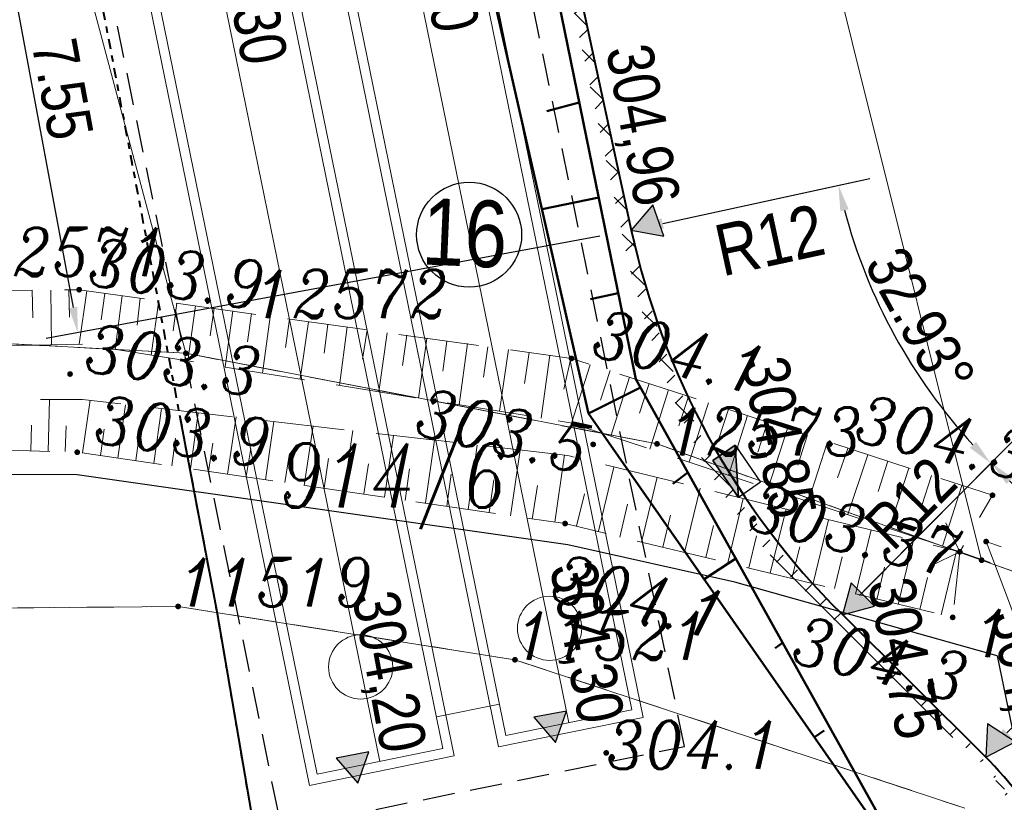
# Model space of a CAD drawing. Extents: x 779 to 3668, y -1329 to 9570.
# Tile 59 of 106: x 2186 to 2201, y -334 to -322. Entities that reach past the tile are written whole.
import ezdxf

# ---------------------------------------------------------------- set-up
doc = ezdxf.new("R2010")
doc.units = 0
for name, pattern in [('0.5_0.5', [1, 0.5, -0.5]), ('1.5_0.5', [2, 1.5, -0.5]), ('CENTER', [50.800000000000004, 31.75, -6.35, 6.35, -6.35]), ('CIĄGłA', [0]), ('DASH', [0.75, 0.5, -0.25]), ('DGN Style 4', [0.3202, 0.16, -0.08, 0.0002, -0.08]), ('ib05_500', [1, 0.5, -0.5]), ('KRESKOWA', [0.75, 0.5, -0.25]), ('mz1.25_0.5', [1.75, 1.25, -0.5])]:
    doc.linetypes.add(name, pattern=pattern)
for name, color, linetype, lineweight in [('000 Inne (niezydentyfikowane)', 7, 'Continuous', 0), ('203-punkt graniczny', 7, 'Continuous', 0), ('203-punkt graniczny-Atr103', 7, 'Continuous', 0), ('211-numer działki ewidencyjnej', 7, 'Continuous', 0), ('217-kontur klasyfikacyjny', 7, 'Continuous', 0), ('218-kontur użytku gruntowego', 7, 'Continuous', 0), ('219-działka ewidencyjna', 7, 'Continuous', 0), ('_a_obiekty', 250, 'Continuous', 30), ('AGP1_KRAWEZNIKI', 7, 'Continuous', 40), ('AGP1_OPISY', 7, 'Continuous', 13), ('IS-KD-zbiornik', 96, 'Continuous', 9), ('jezdnia (powierzchnia)', 7, 'Continuous', 0), ('kanał technologiczny (linia)', 7, 'Continuous', 0), ('MPZP', 7, 'Continuous', 0), ('ogrodzenie trwałe (linia)', 7, 'Continuous', 0), ('przepust (linia)', 7, 'Continuous', 0), ('przepust (linia) - symbol', 7, 'Continuous', 0), ('punkt wysokościowy naturalny', 7, 'Continuous', 0), ('punkt wysokościowy naturalny-Atr2', 7, 'Continuous', 0), ('RTPW01', 253, 'Continuous', 0), ('RTPW02', 7, 'Continuous', 0), ('skarpa nieumocniona (powierzchnia)', 7, 'Continuous', 0), ('zz-legenda', 7, 'Continuous', 13), ('zz-skarpy', 92, 'Continuous', 50), ('zz-wymiry', 7, 'Continuous', 18), ('zz-wypełnienie-chodniki', 142, 'Continuous', 5)]:
    doc.layers.add(name, color=color, linetype=linetype, lineweight=lineweight)
doc.layers.add('zz-odwodnienie', color=5, linetype='Continuous')
doc.styles.add('ARIAL', font='ARIALN.TTF')
doc.styles.get("Standard").update_dxf_attribs({"font": 'arial.ttf'})
doc.styles.add('Style-ITALIC_1250', font='ITALIC_1250.shx')
doc.linetypes.add('902-500', pattern='A,3.75,[24,dgnlstyle-geo-mz.shx,S=0.002785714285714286,R=0,X=0,Y=0],3.75', length=7.5)
doc.dimstyles.new('z1do1', dxfattribs={"dimtxt": 0.7, "dimasz": 0.4, "dimexe": 0.5, "dimexo": 0.5, "dimgap": 0.1, "dimtad": 1, "dimrnd": 0.05, "dimzin": 0, "dimdsep": 46, "dimtxsty": 'ARIAL', "dimcen": 0.09, "dimazin": 0, "dimtfac": 1, "dimtofl": 0, "dimtmove": 0, "dimatfit": 3, "dimfxl": 1, "dimtolj": 1, "dimtzin": 0, "dimarcsym": 0})

# ---------------------------------------------------------------- blocks, each defined once
blk = doc.blocks.new('203')
at = {"linetype": 'Continuous', "lineweight": -2, "ltscale": 10}
h = blk.add_hatch(color=0, dxfattribs=at)
edge = h.paths.add_edge_path()
edge.add_arc((0, 0), 0.45, 0, 360)
blk = doc.blocks.new('PW01')
at = {"linetype": 'Continuous', "lineweight": 13, "ltscale": 10}
h = blk.add_hatch(color=0, dxfattribs=at)
edge = h.paths.add_edge_path()
edge.add_arc((0, 0), 0.45, 0, 360)
blk = doc.blocks.new('IB05')
at = {"color": 0, "linetype": 'Continuous', "lineweight": -2, "ltscale": 10}
for q in [(3.54, 3.54), (3.54, -3.54)]:
    blk.add_line((0, 0), q, dxfattribs=at)
blk = doc.blocks.new('RTPW01')
at = {"layer": 'RTPW01', "linetype": 'Continuous', "lineweight": 13, "true_color": 0x939598}
h = blk.add_hatch(color=252, dxfattribs=at)
edge = h.paths.add_edge_path()
edge.add_arc((0, 0), 0.045, 0, 360)
blk = doc.blocks.new('RTPW02')
at = {"layer": 'RTPW02', "linetype": 'Continuous', "lineweight": 13}
h = blk.add_hatch(color=7, dxfattribs=at)
edge = h.paths.add_edge_path()
edge.add_arc((0, 0), 0.045, 0, 360)
blk = doc.blocks.new('PZT MDCP podkład')
at = {"layer": '000 Inne (niezydentyfikowane)', "color": 8, "linetype": 'Continuous', "lineweight": 13, "flags": 128}
for points in [[(2119.926406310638, 42.89646074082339), (2119.936406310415, 42.46646074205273)], [(2120.216406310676, 42.89646074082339), (2120.226406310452, 42.04646074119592)], [(2120.496406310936, 42.90646074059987), (2120.506406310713, 42.47646074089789)], [(2120.776406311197, 42.8864607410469), (2120.656406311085, 42.0564607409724)], [(2121.056406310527, 42.84646074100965), (2120.996406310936, 42.43646074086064)], [(2121.326406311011, 42.81646074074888), (2121.216406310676, 41.97646074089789)], [(2121.60640631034, 42.77646074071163), (2121.556406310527, 42.35646074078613)], [(2121.896406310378, 42.73646074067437), (2121.776406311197, 41.8864607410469)], [(2122.176406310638, 42.69646074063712), (2122.116406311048, 42.26646074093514)], [(2122.466406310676, 42.65646074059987), (2122.346406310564, 41.79646074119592)], [(2122.756406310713, 42.61646074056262), (2122.696406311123, 42.18646074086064)], [(2123.04640631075, 42.57646074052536), (2122.926406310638, 41.7064607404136)], [(2123.336406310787, 42.53646074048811), (2123.276406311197, 42.09646074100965)], [(2123.626406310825, 42.48646074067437), (2123.506406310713, 41.60646074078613)], [(2123.926406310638, 42.44646074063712), (2123.866406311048, 42.00646074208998)], [(2124.226406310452, 42.40646074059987), (2124.096406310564, 41.51646074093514)], [(2124.526406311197, 42.36646074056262), (2124.466406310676, 41.91646074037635)], [(2124.826406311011, 42.32646074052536), (2124.706406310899, 41.41646074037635)], [(2125.136406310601, 42.27646074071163), (2125.066406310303, 41.82646074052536)], [(2125.446406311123, 42.23646074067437), (2125.316406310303, 41.31646074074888)], [(2125.756406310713, 42.19646074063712), (2125.686406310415, 41.72646074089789)], [(2126.066406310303, 42.14646074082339), (2125.936406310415, 41.21646074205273)], [(2126.376406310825, 42.10646074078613), (2126.316406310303, 41.6364607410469)], [(2126.696406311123, 42.06646074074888), (2126.566406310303, 41.11646074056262)], [(2127.016406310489, 42.01646074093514), (2126.946406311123, 41.54646074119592)], [(2127.336406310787, 41.97646074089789), (2127.196406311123, 41.01646074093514)], [(2127.656406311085, 41.92646074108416), (2127.586406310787, 41.44646074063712)], [(2127.976406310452, 41.8864607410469), (2127.846406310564, 40.90646074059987)], [(2128.306406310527, 41.83646074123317), (2128.196406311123, 41.35646074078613)], [(2128.60640631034, 41.73646074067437), (2128.316406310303, 40.82646074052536)], [(2128.916406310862, 41.64646074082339), (2128.766406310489, 41.18646074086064)], [(2129.216406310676, 41.54646074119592), (2128.926406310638, 40.62646074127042)], [(2129.526406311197, 41.44646074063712), (2129.376406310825, 40.98646074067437)], [(2129.826406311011, 41.34646074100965), (2129.536406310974, 40.42646074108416)], [(2130.136406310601, 41.24646074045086), (2129.98640631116, 40.78646074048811)], [(2120.176406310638, 40.3864607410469), (2120.196406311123, 41.19646074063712)], [(2120.706406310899, 40.36646074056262), (2120.826406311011, 41.18646074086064)], [(2121.256406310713, 40.28646074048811), (2121.376406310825, 41.11646074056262)], [(2121.816406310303, 40.2064607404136), (2121.936406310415, 41.0564607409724)], [(2130.446406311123, 41.14646074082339), (2130.146406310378, 40.22646074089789)], [(2122.386406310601, 40.11646074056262), (2122.506406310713, 40.98646074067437)], [(2122.966406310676, 40.03646074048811), (2123.096406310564, 40.92646074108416)], [(2130.756406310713, 41.04646074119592), (2130.60640631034, 40.58646074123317)], [(2131.056406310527, 40.94646074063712), (2130.756406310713, 40.01646074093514)], [(2119.906406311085, 40.39646074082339), (2119.916406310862, 40.79646074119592)], [(2120.436406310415, 40.3864607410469), (2120.456406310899, 40.78646074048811)], [(2123.556406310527, 39.94646074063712), (2123.686406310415, 40.85646074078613)], [(2124.156406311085, 39.85646074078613), (2124.29640631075, 40.78646074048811)], [(2131.366406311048, 40.84646074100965), (2131.216406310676, 40.37646074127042)], [(2120.98640631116, 40.32646074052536), (2121.04640631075, 40.73646074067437)], [(2121.536406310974, 40.24646074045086), (2121.596406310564, 40.66646074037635)], [(2122.096406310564, 40.16646074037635), (2122.156406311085, 40.59646074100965)], [(2124.776406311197, 39.76646074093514), (2124.916406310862, 40.71646074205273)], [(2125.406406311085, 39.67646074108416), (2125.54640631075, 40.6364607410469)], [(2131.676406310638, 40.74646074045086), (2131.376406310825, 39.81646074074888)], [(2131.98640631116, 40.64646074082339), (2131.836406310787, 40.17646074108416)], [(2122.666406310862, 40.07646074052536), (2122.73640631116, 40.51646074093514)], [(2126.04640631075, 39.58646074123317), (2126.186406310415, 40.56646074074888)], [(2126.706406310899, 39.48646074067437), (2126.846406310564, 40.48646074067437)], [(2132.29640631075, 40.53646074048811), (2131.996406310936, 39.60646074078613)], [(2123.256406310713, 39.99646074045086), (2123.326406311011, 40.43646074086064)], [(2123.85640631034, 39.90646074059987), (2123.926406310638, 40.35646074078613)], [(2127.366406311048, 39.3864607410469), (2127.516406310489, 40.40646074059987)], [(2128.056406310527, 39.28646074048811), (2128.206406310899, 40.33646074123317)], [(2132.616406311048, 40.43646074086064), (2132.456406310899, 39.97646074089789)], [(2132.926406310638, 40.33646074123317), (2132.616406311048, 39.40646074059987)], [(2124.466406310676, 39.81646074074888), (2124.536406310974, 40.27646074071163)], [(2125.086406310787, 39.72646074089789), (2125.156406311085, 40.19646074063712)], [(2128.73640631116, 39.14646074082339), (2128.976406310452, 40.14646074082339)], [(2133.23640631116, 40.23646074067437), (2133.086406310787, 39.76646074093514)], [(2125.726406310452, 39.62646074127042), (2125.79640631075, 40.11646074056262)], [(2126.376406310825, 39.53646074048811), (2126.446406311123, 40.03646074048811)], [(2129.406406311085, 38.97646074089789), (2129.646406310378, 39.98646074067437)], [(2133.566406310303, 40.12646074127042), (2133.256406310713, 39.18646074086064)], [(2133.916406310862, 40.01646074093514), (2133.766406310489, 39.54646074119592)], [(2127.036406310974, 39.43646074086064), (2127.10640631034, 39.94646074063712)], [(2127.706406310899, 39.33646074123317), (2127.786406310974, 39.85646074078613)], [(2134.386406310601, 39.85646074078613), (2134.086406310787, 38.91646074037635)], [(2128.396406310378, 39.22646074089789), (2128.516406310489, 39.72646074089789)], [(2130.076406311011, 38.81646074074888), (2130.316406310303, 39.81646074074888)], [(2129.066406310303, 39.0564607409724), (2129.186406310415, 39.56646074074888)], [(2130.746406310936, 38.65646074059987), (2130.98640631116, 39.65646074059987)], [(2129.73640631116, 38.89646074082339), (2129.85640631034, 39.39646074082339)], [(2131.406406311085, 38.49646074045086), (2131.656406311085, 39.49646074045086)], [(2130.406406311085, 38.73646074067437), (2130.526406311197, 39.23646074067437)], [(2132.076406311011, 38.33646074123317), (2132.316406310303, 39.32646074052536)], [(2131.076406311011, 38.57646074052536), (2131.196406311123, 39.07646074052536)], [(2132.73640631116, 38.16646074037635), (2132.976406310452, 39.16646074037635)], [(2133.396406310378, 38.00646074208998), (2133.636406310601, 39.00646074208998)], [(2131.746406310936, 38.41646074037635), (2131.866406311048, 38.90646074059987)], [(2134.066406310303, 37.84646074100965), (2134.306406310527, 38.83646074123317)], [(2132.406406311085, 38.25646074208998), (2132.526406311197, 38.74646074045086)], [(2133.066406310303, 38.08646074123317), (2133.186406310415, 38.58646074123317)], [(2133.73640631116, 37.92646074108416), (2133.85640631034, 38.42646074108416)]]:
    blk.add_lwpolyline(points, dxfattribs=at)
at = {"layer": '217-kontur klasyfikacyjny', "color": 8, "linetype": '1.5_0.5', "lineweight": 13, "flags": 128}
for points in [[(2118.636406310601, 42.11646074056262), (2122.316406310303, 41.91646074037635)], [(2122.316406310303, 41.91646074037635), (2129.646406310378, 40.50646074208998)], [(2129.646406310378, 40.50646074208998), (2134.696406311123, 38.69646074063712)], [(2134.696406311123, 38.69646074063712), (2141.556406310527, 36.26646074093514)]]:
    blk.add_lwpolyline(points, dxfattribs=at)
at = {"layer": '218-kontur użytku gruntowego', "color": 8, "linetype": '0.5_0.5', "lineweight": 13, "flags": 128}
for points in [[(2122.316406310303, 41.91646074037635), (2118.636406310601, 42.11646074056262)], [(2118.636406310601, 42.11646074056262), (2122.316406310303, 41.91646074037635)], [(2129.646406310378, 40.50646074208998), (2122.316406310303, 41.91646074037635)], [(2122.316406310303, 41.91646074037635), (2129.646406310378, 40.50646074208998)], [(2134.696406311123, 38.69646074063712), (2129.646406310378, 40.50646074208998)], [(2129.646406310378, 40.50646074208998), (2134.696406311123, 38.69646074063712)], [(2141.556406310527, 36.26646074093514), (2134.696406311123, 38.69646074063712)], [(2134.696406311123, 38.69646074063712), (2141.556406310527, 36.26646074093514)], [(2113.776406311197, 37.89646074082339), (2122.196406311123, 37.97646074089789)], [(2122.196406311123, 37.97646074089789), (2113.776406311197, 37.89646074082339)], [(2122.196406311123, 37.97646074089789), (2127.436406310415, 37.14646074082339)], [(2127.436406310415, 37.14646074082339), (2122.196406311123, 37.97646074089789)], [(2127.436406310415, 37.14646074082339), (2134.436406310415, 34.83646074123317)], [(2134.436406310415, 34.83646074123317), (2127.436406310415, 37.14646074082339)]]:
    blk.add_lwpolyline(points, dxfattribs=at)
at = {"layer": '219-działka ewidencyjna', "color": 8, "linetype": 'Continuous', "lineweight": 13, "flags": 128}
for points in [[(2127.666406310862, 66.85646074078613), (2134.696406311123, 38.69646074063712)], [(2117.836406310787, 58.7064607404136), (2122.316406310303, 41.91646074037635)], [(2118.636406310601, 42.11646074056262), (2122.316406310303, 41.91646074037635)], [(2122.316406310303, 41.91646074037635), (2129.646406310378, 40.50646074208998)], [(2129.646406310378, 40.50646074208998), (2134.696406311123, 38.69646074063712)], [(2141.556406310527, 36.26646074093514), (2134.696406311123, 38.69646074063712)], [(2122.196406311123, 37.97646074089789), (2113.776406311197, 37.89646074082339)], [(2122.196406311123, 37.97646074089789), (2127.436406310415, 37.14646074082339)], [(2127.436406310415, 37.14646074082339), (2134.436406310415, 34.83646074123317)]]:
    blk.add_lwpolyline(points, dxfattribs=at)
at = {"layer": 'jezdnia (powierzchnia)', "color": 8, "linetype": '1.5_0.5', "lineweight": 13, "flags": 128}
blk.add_lwpolyline([(2222.326157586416, 18.11695764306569), (2221.202736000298, 22.08333797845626), (2205.386406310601, 20.09646074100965), (2204.446406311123, 20.59646074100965), (2203.096406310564, 26.22646074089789), (2196.866406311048, 25.28646074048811), (2195.626406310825, 20.02646074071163), (2193.79640631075, 18.82646074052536), (2188.866406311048, 17.98646074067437), (2181.466406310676, 17.5564607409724), (2178.60640631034, 17.87646074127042), (2176.756406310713, 18.4564607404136), (2173.726406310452, 19.86646074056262), (2171.816406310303, 21.16646074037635), (2167.276406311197, 24.5564607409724), (2161.216406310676, 26.82646074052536), (2157.676406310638, 27.8064607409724), (2155.096406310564, 28.10646074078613), (2148.54640631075, 27.61646074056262), (2147.48640631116, 27.65646074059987), (2146.556406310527, 27.97646074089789), (2145.85640631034, 28.60646074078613), (2144.73640631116, 30.36646074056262), (2142.996406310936, 34.69646074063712), (2142.366406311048, 36.39646074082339), (2134.766406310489, 38.98646074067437), (2135.116406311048, 38.06646074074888), (2135.536406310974, 36.91646074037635), (2136.706406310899, 31.2064607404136), (2136.73640631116, 29.67646074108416), (2136.306406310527, 26.97646074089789), (2135.846406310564, 25.41646074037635), (2133.726406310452, 22.48646074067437), (2132.306406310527, 21.32646074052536), (2131.48640631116, 20.7064607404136), (2127.04640631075, 18.56646074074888), (2125.056406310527, 17.66646074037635), (2127.506406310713, 10.91646074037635), (2129.216406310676, 11.49646074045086), (2130.676406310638, 11.48646074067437), (2132.096406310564, 11.14646074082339), (2133.716406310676, 10.47646074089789), (2146.306406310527, 15.7064607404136), (2146.29640631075, 16.14646074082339), (2146.506406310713, 16.78646074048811), (2146.996406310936, 17.56646074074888), (2147.256406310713, 17.8064607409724), (2147.826406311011, 18.18646074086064), (2148.396406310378, 18.40646074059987), (2149.006406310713, 18.51646074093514), (2149.656406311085, 18.53646074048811), (2150.306406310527, 18.40646074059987), (2150.866406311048, 18.18646074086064), (2152.256406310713, 17.27646074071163), (2152.966406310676, 16.61646074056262), (2160.196406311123, 19.5564607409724), (2160.416406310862, 20.02646074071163), (2161.966406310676, 20.22646074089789), (2164.176406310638, 19.73646074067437), (2166.85640631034, 18.8064607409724), (2176.416406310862, 14.62646074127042), (2183.04640631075, 13.98646074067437), (2201.016406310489, 15.82646074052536), (2205.616406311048, 16.27646074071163), (2221.196406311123, 17.98646074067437), (2222.326157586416, 18.11695764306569)], close=True, dxfattribs=at)
at = {"layer": 'MPZP', "color": 8, "linetype": 'DGN Style 4', "lineweight": 40, "flags": 128}
blk.add_lwpolyline([(2134.413117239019, -13.93322830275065), (2127.576406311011, 9.996460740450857), (2122.802137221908, 37.89160620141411), (2105.950835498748, 127.0314606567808)], dxfattribs=at)
at = {"layer": 'ogrodzenie trwałe (linia)', "color": 8, "linetype": '902-500', "lineweight": 30, "flags": 128}
for points in [[(2134.936406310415, 37.2064607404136), (2130.85640631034, 38.35646074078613), (2128.256406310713, 38.93646074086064), (2120.626406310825, 40.02646074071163), (2116.476406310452, 40.04646074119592), (2119.506406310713, 21.00646074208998), (2124.346406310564, 18.61646074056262), (2126.23640631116, 19.08646074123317)], [(2134.936406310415, 37.2064607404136), (2135.876406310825, 32.65646074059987), (2136.156406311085, 30.0564607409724), (2135.806406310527, 27.46646074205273), (2134.836406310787, 25.07646074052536), (2133.246406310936, 22.94646074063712), (2131.266406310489, 21.3064607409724)]]:
    blk.add_lwpolyline(points, dxfattribs=at)
at = {"layer": 'przepust (linia)', "color": 8, "linetype": 'ib05_500', "lineweight": 13, "flags": 128}
blk.add_lwpolyline([(2134.35640631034, 38.82646074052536), (2143.076406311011, 35.77646074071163)], dxfattribs=at)
at = {"layer": 'skarpa nieumocniona (powierzchnia)', "color": 8, "linetype": 'mz1.25_0.5', "lineweight": 13, "flags": 128}
for points in [[(2128.29640631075, 40.83646074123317), (2134.35640631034, 38.82646074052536), (2134.866406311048, 39.7064607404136), (2128.316406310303, 41.83646074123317), (2120.656406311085, 42.90646074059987), (2116.48640631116, 42.85646074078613), (2114.636406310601, 43.22646074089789), (2112.886406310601, 42.25646074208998), (2113.586406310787, 42.3864607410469), (2114.086406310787, 42.08646074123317), (2116.176406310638, 41.97646074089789), (2120.73640631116, 42.0564607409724), (2128.29640631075, 40.83646074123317)], [(2128.29640631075, 40.83646074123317), (2134.35640631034, 38.82646074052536), (2134.866406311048, 39.7064607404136), (2128.316406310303, 41.83646074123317), (2120.656406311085, 42.90646074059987), (2116.48640631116, 42.85646074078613), (2114.636406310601, 43.22646074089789), (2112.886406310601, 42.25646074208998), (2113.586406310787, 42.3864607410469), (2114.086406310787, 42.08646074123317), (2116.176406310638, 41.97646074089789), (2120.73640631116, 42.0564607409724), (2128.29640631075, 40.83646074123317)], [(2128.256406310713, 40.32646074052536), (2120.706406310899, 41.19646074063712), (2116.166406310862, 41.19646074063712), (2113.98640631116, 41.29646074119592), (2113.336406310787, 41.08646074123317), (2113.946406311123, 40.31646074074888), (2117.006406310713, 40.48646074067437), (2120.626406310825, 40.37646074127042), (2128.216406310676, 39.26646074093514), (2134.246406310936, 37.8064607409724), (2134.35640631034, 38.82646074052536), (2128.256406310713, 40.32646074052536)], [(2128.256406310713, 40.32646074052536), (2120.706406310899, 41.19646074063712), (2116.166406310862, 41.19646074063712), (2113.98640631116, 41.29646074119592), (2113.336406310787, 41.08646074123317), (2113.946406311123, 40.31646074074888), (2117.006406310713, 40.48646074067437), (2120.626406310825, 40.37646074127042), (2128.216406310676, 39.26646074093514), (2134.246406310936, 37.8064607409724), (2134.35640631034, 38.82646074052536), (2128.256406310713, 40.32646074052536)]]:
    blk.add_lwpolyline(points, close=True, dxfattribs=at)
at = {"layer": '203-punkt graniczny', "color": 8, "linetype": 'Continuous', "lineweight": 13, "xscale": 0.1, "yscale": 0.1, "zscale": 0.1}
for p in [(2122.316406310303, 41.91646074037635), (2129.646406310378, 40.50646074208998), (2134.696406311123, 38.69646074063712), (2122.196406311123, 37.97646074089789), (2127.436406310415, 37.14646074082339)]:
    blk.add_blockref('203', p, dxfattribs=at)
at = {"layer": 'przepust (linia) - symbol', "color": 8, "linetype": 'Continuous', "lineweight": 13, "xscale": 0.09999999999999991, "yscale": 0.09999999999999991, "zscale": 0.09999999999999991, "rotation": 160.7219999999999}
blk.add_blockref('IB05', (2134.35640631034, 38.82646074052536), dxfattribs=at)
at = {"layer": 'punkt wysokościowy naturalny', "color": 8, "linetype": 'Continuous', "lineweight": 13, "xscale": 0.1, "yscale": 0.1, "zscale": 0.1}
blk.add_blockref('PW01', (2128.85640631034, 35.69646074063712), dxfattribs=at)
at = {"layer": 'RTPW01', "color": 8, "linetype": 'Continuous', "lineweight": 13}
for p in [(2120.656406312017, 42.90646074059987), (2128.316406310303, 41.83646074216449), (2120.514406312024, 41.59346074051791), (2128.653406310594, 40.49846074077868), (2120.626406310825, 40.37646074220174), (2134.866406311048, 39.7064607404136), (2128.216406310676, 39.26646074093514), (2134.246406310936, 37.8064607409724)]:
    blk.add_blockref('RTPW01', p, dxfattribs=at)
at = {"layer": 'RTPW02', "color": 8, "linetype": 'Continuous', "lineweight": 13}
for p in [(2134.766406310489, 38.98646074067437), (2134.35640631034, 38.82646074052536)]:
    blk.add_blockref('RTPW02', p, dxfattribs=at)
at = {"layer": '203-punkt graniczny-Atr103', "color": 8, "lineweight": 13, "char_height": 0.75, "attachment_point": 7, "line_spacing_factor": 0.6}
for s, insert in [('\\FITALIC_1250;\\H1x;\\W0.9;12571', (2119.023757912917, 43.11725972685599)), ('\\FITALIC_1250;\\H1x;\\W0.9;12572', (2123.375926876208, 42.4635674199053)), ('\\FITALIC_1250;\\H1x;\\W0.9;12573', (2129.817296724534, 40.32409184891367)), ('\\FITALIC_1250;\\H1x;\\W0.9;11519', (2122.196406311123, 37.97646074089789)), ('\\FITALIC_1250;\\H1x;\\W0.9;11519', (2122.196406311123, 37.97646074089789)), ('\\FITALIC_1250;\\H1x;\\W0.9;11521', (2127.436406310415, 37.14646074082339)), ('\\FITALIC_1250;\\H1x;\\W0.9;11521', (2127.436406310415, 37.14646074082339)), ('\\FITALIC_1250;\\H1x;\\W0.9;12574', (2134.571086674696, 37.18599642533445))]:
    blk.add_mtext(s, dxfattribs=dict(at, insert=insert))
at = {"layer": '211-numer działki ewidencyjnej', "color": 8, "linetype": 'Continuous', "lineweight": 13, "insert": (2123.763689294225, 40.51462481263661), "char_height": 1, "attachment_point": 1, "line_spacing_factor": 0.6}
blk.add_mtext('\\FITALIC_1250;\\H1x;\\W0.79;914/6', dxfattribs=at)
at = {"layer": 'punkt wysokościowy naturalny-Atr2', "color": 8, "lineweight": 13, "insert": (2128.85640631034, 35.44646074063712), "char_height": 0.75, "attachment_point": 7, "line_spacing_factor": 0.6}
blk.add_mtext('\\FITALIC_1250;\\H1x;\\W0.9;304.1', dxfattribs=at)
at = {"layer": 'RTPW01', "color": 8, "linetype": 'Continuous', "lineweight": 13, "style": 'Style-ITALIC_1250'}
for s, height, rotation, width, p in [('303.9', 0.7499999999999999, 351.56916, 0.9, (2120.762873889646, 42.98565379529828)), ('304.1', 0.7499999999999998, 346.54527, 0.9, (2128.589253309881, 41.88793149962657)), ('303.3', 0.7499999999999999, 351.56916, 0.9, (2120.709571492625, 41.64180122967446)), ('303.5', 0.7499999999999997, 346.54527, 0.8999999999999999, (2125.839927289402, 40.66590829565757)), ('303.9', 0.7499999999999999, 351.56916, 0.9, (2120.858818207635, 40.53258958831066)), ('304.3', 0.7499999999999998, 346.54527, 0.9, (2132.682908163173, 40.56220538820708)), ('304.1', 0.7499999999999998, 346.54527, 0.9, (2127.958187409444, 38.0822388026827)), ('304.3', 0.7499999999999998, 346.54527, 0.9, (2131.70366696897, 37.11572636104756))]:
    blk.add_text(s, height=height, rotation=rotation, dxfattribs=dict(at, width=width)).set_placement(p)
at = {"layer": 'RTPW02', "color": 8, "linetype": 'Continuous', "lineweight": 13, "style": 'Style-ITALIC_1250', "width": 0.8999999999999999}
blk.add_text('303.37', height=0.7499999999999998, rotation=346.54527, dxfattribs=at).set_placement((2131.017221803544, 39.18796181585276))
blk = doc.blocks.new('d_rzędna')
at = {"layer": 'zz-odwodnienie'}
blk.add_hatch(color=0, dxfattribs=at).paths.add_polyline_path([(0, 0), (0.2580616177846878, 0.4469758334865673), (-0.2580616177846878, 0.4469758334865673)])
at = {"layer": 'zz-odwodnienie', "color": 0}
for p, q in [((-0.2580616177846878, 0.4469758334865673), (0, 0)), ((0.2580616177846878, 0.4469758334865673), (-0.2580616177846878, 0.4469758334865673)), ((-0.2580616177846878, 0.4469758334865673), (0, 0)), ((0.2580616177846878, 0.4469758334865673), (-0.2580616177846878, 0.4469758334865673)), ((0, 0), (0.2580616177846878, 0.4469758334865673)), ((0, 0), (0.2580616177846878, 0.4469758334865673))]:
    blk.add_line(p, q, dxfattribs=at)
blk = doc.blocks.new('d_wpust')
at = {"layer": 'zz-odwodnienie'}
blk.add_hatch(color=0, dxfattribs=at).paths.add_polyline_path([(-0.35, 0.4200000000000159), (-0.35, 0), (0.3499999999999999, 0)])
at = {"layer": 'zz-odwodnienie', "color": 0}
for p, q in [((-0.35, 0.4200000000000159), (0.35, 0)), ((-0.35, 0), (-0.35, 0.4200000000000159)), ((-0.35, 0.4200000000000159), (0.35, 0.4200000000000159)), ((0.35, 0.4200000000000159), (0.35, 0)), ((0.35, 0), (-0.35, 0))]:
    blk.add_line(p, q, dxfattribs=at)
blk.add_lwpolyline([(-0.35, 0.4200000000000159), (-0.35, 0), (0.35, 0)], close=True, dxfattribs=at)
blk = doc.blocks.new('*D1473')
at = {"layer": 'Defpoints', "color": 0, "transparency": 16777216}
for p in [(2206.931882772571, -322.7709706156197), (2195.204780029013, -325.3155847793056), (2198.934930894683, -326.201831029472), (2198.472688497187, -331.2822591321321)]:
    blk.add_point(p, dxfattribs=at)
at = {"layer": 'zz-wymiry', "color": 0, "lineweight": -2, "transparency": 16777216}
for p, q in [((2195.693409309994, -325.2095591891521), (2198.916563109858, -324.5101807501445)), ((2198.825154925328, -330.9276221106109), (2201.150135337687, -328.5883237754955))]:
    blk.add_line(p, q, dxfattribs=at)
blk.add_arc((2206.931882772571, -322.7709706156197), 8.70184132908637, 194.8765470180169, 222.5419169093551, dxfattribs=at)
at = {"layer": 'zz-wymiry', "color": 0, "transparency": 16777216}
for points in [[(2198.456907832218, -325.0206874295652), (2198.586524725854, -324.9894266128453), (2198.427933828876, -324.616206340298)], [(2200.568584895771, -328.6083491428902), (2200.472445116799, -328.7007337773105), (2200.797668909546, -328.9429607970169)]]:
    blk.add_solid(points, dxfattribs=at)
at = {"layer": 'zz-wymiry', "color": 0, "transparency": 16777216, "insert": (2199.700941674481, -326.7313097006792), "char_height": 0.7, "attachment_point": 5, "rotation": 298.70923196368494, "style": 'ARIAL'}
blk.add_mtext('\\A1;32.93°', dxfattribs=at)
blk = doc.blocks.new('*D1475')
at = {"layer": 'Defpoints', "color": 0, "transparency": 16777216}
for p in [(2189.968927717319, -318.6138892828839), (2195.204780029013, -325.3155847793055), (2186.592948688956, -326.9105518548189)]:
    blk.add_point(p, dxfattribs=at)
at = {"layer": 'zz-wymiry', "color": 0, "lineweight": -2, "transparency": 16777216}
for p, q in [((2189.477288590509, -318.70494404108), (2184.727633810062, -319.5846109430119)), ((2185.292116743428, -319.8868674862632), (2186.5201048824, -326.5172405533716)), ((2194.713140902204, -325.4066395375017), (2186.101309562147, -327.0016066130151))]:
    blk.add_line(p, q, dxfattribs=at)
at = {"layer": 'zz-wymiry', "color": 0, "transparency": 16777216}
for points in [[(2185.357668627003, -319.874726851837), (2185.226564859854, -319.8990081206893), (2185.219272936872, -319.4935561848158)], [(2186.585656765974, -326.5050999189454), (2186.454552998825, -326.5293811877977), (2186.592948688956, -326.9105518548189)]]:
    blk.add_solid(points, dxfattribs=at)
at = {"layer": 'zz-wymiry', "color": 0, "transparency": 16777216, "insert": (2186.354454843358, -323.1190177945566), "char_height": 0.7, "attachment_point": 5, "rotation": 280.4926573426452, "style": 'ARIAL'}
blk.add_mtext('\\A1;7.55', dxfattribs=at)
blk = doc.blocks.new('*D1478')
at = {"layer": 'Defpoints', "color": 0, "transparency": 16777216}
for p in [(2200.696057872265, -333.4920201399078), (2205.083285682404, -334.2231470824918), (2202.360558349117, -336.6253394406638), (2196.466460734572, -337.7476643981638)]:
    blk.add_point(p, dxfattribs=at)
at = {"layer": 'zz-wymiry', "color": 0, "lineweight": -2, "transparency": 16777216}
for p, q in [((2201.048524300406, -333.1373831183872), (2203.381692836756, -330.7898462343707)), ((2202.851733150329, -336.5318123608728), (2206.103088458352, -335.9127053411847))]:
    blk.add_line(p, q, dxfattribs=at)
blk.add_arc((2196.466460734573, -337.7476643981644), 9.309774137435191, 13.24285474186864, 42.71394339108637, dxfattribs=at)
at = {"layer": 'zz-wymiry', "color": 0, "transparency": 16777216}
for points in [[(2203.258812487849, -331.4787506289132), (2203.354813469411, -331.3862217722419), (2203.029226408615, -331.1444832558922)], [(2205.593874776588, -335.6011163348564), (2205.463460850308, -335.6288649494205), (2205.611913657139, -336.0062324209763)]]:
    blk.add_solid(points, dxfattribs=at)
at = {"layer": 'zz-wymiry', "color": 0, "transparency": 16777216, "insert": (2205.092092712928, -333.1655049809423), "char_height": 0.7, "attachment_point": 5, "rotation": 297.9783990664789, "style": 'ARIAL'}
blk.add_mtext('\\A1;34.39°', dxfattribs=at)
blk = doc.blocks.new('*D1479')
at = {"layer": 'Defpoints', "color": 0, "transparency": 16777216}
for p in [(2199.314463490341, -330.4353002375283), (2203.029226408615, -331.1444832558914), (2201.537832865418, -332.6450612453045)]:
    blk.add_point(p, dxfattribs=at)
at = {"layer": 'zz-wymiry', "color": 0, "lineweight": -2, "transparency": 16777216}
for p, q in [((2199.666929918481, -330.080663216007), (2201.158323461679, -328.5800852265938)), ((2201.089566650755, -329.216695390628), (2202.745516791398, -330.8625101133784)), ((2201.890299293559, -332.2904242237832), (2203.381692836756, -330.7898462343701))]:
    blk.add_line(p, q, dxfattribs=at)
at = {"layer": 'zz-wymiry', "color": 0, "transparency": 16777216}
for points in [[(2201.136562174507, -329.1694104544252), (2201.042571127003, -329.2639803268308), (2200.805857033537, -328.9347222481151)], [(2202.79251231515, -330.8152251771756), (2202.698521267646, -330.9097950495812), (2203.029226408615, -331.1444832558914)]]:
    blk.add_solid(points, dxfattribs=at)
at = {"layer": 'zz-wymiry', "color": 0, "transparency": 16777216, "insert": (2202.239978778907, -329.71518003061), "char_height": 0.7, "attachment_point": 5, "rotation": 315.1758801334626, "style": 'ARIAL'}
blk.add_mtext('\\A1;3.15', dxfattribs=at)
blk = doc.blocks.new('*D1481')
at = {"layer": 'Defpoints', "color": 0, "transparency": 16777216}
for p in [(2206.931882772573, -322.7709706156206), (2198.472688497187, -331.2822591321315)]:
    blk.add_point(p, dxfattribs=at)
at = {"layer": 'zz-legenda', "color": 0, "lineweight": -2, "transparency": 16777216}
blk.add_line((2200.421255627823, -329.3216921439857), (2198.7546616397, -330.9985495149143), dxfattribs=at)
at = {"layer": 'zz-legenda', "color": 0, "transparency": 16777216}
blk.add_solid([(2198.707376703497, -330.9515539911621), (2198.801946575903, -331.0455450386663), (2198.472688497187, -331.2822591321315)], dxfattribs=at)
at = {"layer": 'zz-legenda', "color": 0, "transparency": 16777216, "insert": (2199.548900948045, -329.5590283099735), "char_height": 0.7, "attachment_point": 5, "rotation": 45.175880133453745, "style": 'ARIAL'}
blk.add_mtext('\\A1;R12', dxfattribs=at)

msp = doc.modelspace()

# ---------------------------------------------------------------- hatches: boundary and pattern name
at = {"layer": 'zz-wypełnienie-chodniki'}
h = msp.add_hatch(dxfattribs=at)
h.set_pattern_fill('ANSI37', color=256, scale=0.1, style=0)
h.set_pattern_definition([(45, (0, 0), (-0.2245064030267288, 0.2245064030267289), []), (135, (0, 0), (-0.2245064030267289, -0.2245064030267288), [])])
edge = h.paths.add_edge_path()
edge.add_arc((2213.798152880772, -338.8711046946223), 2.632842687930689, 240.83171109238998, 270.2906532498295, ccw=False)
edge.add_arc((2214.307711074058, -338.3123928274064), 3.37347240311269, 200.4116660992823, 237.8982900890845, ccw=False)
edge.add_arc((2368.544108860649, -287.685559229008), 165.7037624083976, 197.7806309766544, 198.2175828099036, ccw=False)
edge.add_arc((2214.562165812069, -337.0583290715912), 4.000000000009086, 112.30075385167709, 197.8898825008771, ccw=False)
edge.add_line((2213.044292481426, -333.357510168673), (2216.905159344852, -332.0495769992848))
edge.add_arc((2211.040775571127, -315.8113433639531), 17.26473946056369, 289.8570159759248, 321.7647974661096)
edge.add_arc((2212.625452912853, -317.0850901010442), 15.23171446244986, 321.8391110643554, 367.1869803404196)
edge.add_line((2227.737494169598, -315.1794840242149), (2223.087990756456, -291.3849213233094))
edge.add_line((2223.087990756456, -291.3849213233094), (2221.237886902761, -285.3230589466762))
edge.add_line((2221.237886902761, -285.3230589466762), (2217.650174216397, -275.2927567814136))
edge.add_line((2217.650174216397, -275.2927567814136), (2210.523554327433, -257.2172198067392))
edge.add_line((2210.523554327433, -257.2172198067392), (2206.575240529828, -247.2029503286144))
edge.add_line((2206.575240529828, -247.2029503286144), (2206.241761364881, -246.3571335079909))
edge.add_arc((2201.589566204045, -248.1923033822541), 5.001076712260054, 21.52794352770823, 100.541275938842)
edge.add_line((2200.674650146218, -243.275627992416), (2200.541612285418, -243.3004086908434))
edge.add_line((2200.541612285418, -243.3004086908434), (2178.546908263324, -247.3973185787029))
edge.add_line((2178.546908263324, -247.3973185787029), (2187.812637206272, -297.1416013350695))
edge.add_line((2187.812637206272, -297.1416013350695), (2191.515679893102, -296.4518429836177))
edge.add_arc((2191.647852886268, -297.6476642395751), 1.203103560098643, -19.96193769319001, 96.30724697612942, ccw=False)
edge.add_arc((2192.308942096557, -297.8870733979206), 0.4999999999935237, 317.2270974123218, 339.9615464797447, ccw=False)
edge.add_arc((2197.626382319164, -302.8064078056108), 6.743964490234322, 137.2270973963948, 184.4631622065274)
edge.add_line((2190.902868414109, -303.3312104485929), (2191.261298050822, -305.6470830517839))
edge.add_line((2191.261298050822, -305.6470830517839), (2192.318950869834, -311.3577512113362))
edge.add_line((2192.318950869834, -311.3577512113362), (2193.162126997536, -315.9018189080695))
edge.add_line((2193.162126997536, -315.9018189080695), (2195.317900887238, -325.8369132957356))
edge.add_arc((2210.400793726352, -321.9094821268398), 15.58583882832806, 194.5951329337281, 204.2785181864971)
edge.add_arc((2203.597853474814, -324.8461195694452), 8.177987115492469, 205.1211640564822, 225.4637220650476)
edge.add_line((2197.862134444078, -330.675442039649), (2200.293390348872, -333.0918171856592))
edge.add_arc((2194.587794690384, -338.2653090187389), 7.70187247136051, 27.114490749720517, 42.19985456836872, ccw=False)
edge.add_line((2201.44321261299, -334.7550263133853), (2202.534785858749, -337.3047515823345))
edge.add_arc((2196.294933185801, -339.1341975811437), 6.502509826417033, -2.9609049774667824, 16.340470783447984, ccw=False)
edge.add_arc((2184.658865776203, -337.3537236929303), 18.25300297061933, 344.7003824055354, 353.34182273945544, ccw=False)
edge.add_line((2202.264967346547, -342.1700817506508), (2201.97496734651, -343.2200817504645))
edge.add_arc((2192.412753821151, -339.7061430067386), 10.18742818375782, 310.1754082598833, 339.82254230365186, ccw=False)
edge.add_line((2198.984967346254, -347.4900817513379), (2198.506741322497, -347.6819364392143))
edge.add_arc((2192.412753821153, -339.7061430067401), 10.03742818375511, 307.3820107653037, 339.7887873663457)
edge.add_arc((2172.677213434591, -334.532127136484), 30.40870538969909, 343.4897296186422, 347.8328201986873)
edge.add_arc((2184.653610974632, -337.3529042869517), 18.10831725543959, 348.5707290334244, 353.3645147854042)
edge.add_arc((2196.211605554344, -339.143093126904), 6.436124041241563, 357.3081371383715, 376.048817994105)
edge.add_line((2202.396891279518, -337.3637861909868), (2201.307357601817, -334.8188249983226))
edge.add_arc((2198.580633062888, -335.5044598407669), 2.811604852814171, 14.11440779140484, 55.20945348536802)
edge.add_line((2200.18487314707, -333.1954480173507), (2197.756660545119, -330.7820975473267))
edge.add_arc((2203.597853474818, -324.846119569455), 8.327987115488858, 205.1135589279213, 225.461118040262, ccw=False)
edge.add_arc((2210.400793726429, -321.9094821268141), 15.73583882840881, 194.5838918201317, 204.2825258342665, ccw=False)
edge.add_line((2195.171963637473, -325.8717236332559), (2193.015057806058, -315.9314125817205))
edge.add_line((2193.015057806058, -315.9314125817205), (2192.139354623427, -311.2391560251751))
edge.add_line((2192.139354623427, -311.2391560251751), (2189.468661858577, -311.7364003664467))
edge.add_line((2189.468661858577, -311.7364003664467), (2188.434282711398, -306.334377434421))
edge.add_line((2188.434282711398, -306.334377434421), (2191.142475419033, -305.8299800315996))
edge.add_line((2191.142475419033, -305.8299800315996), (2190.753769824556, -303.3485737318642))
edge.add_arc((2197.62638231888, -302.8064078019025), 6.893964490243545, 137.4766232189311, 184.5106019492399, ccw=False)
edge.add_arc((2192.177018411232, -297.8088940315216), 0.5000000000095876, 317.4766233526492, 342.9050172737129)
edge.add_arc((2191.651318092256, -297.6472178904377), 1.049999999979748, 342.9050174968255, 381.5320247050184)
edge.add_line((2192.628041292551, -297.2618456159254), (2185.88205571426, -298.5184068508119))
edge.add_line((2185.88205571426, -298.5184068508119), (2183.72506395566, -286.9376839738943))
edge.add_line((2183.72506395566, -286.9376839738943), (2184.855544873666, -286.7271130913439))
edge.add_line((2184.855544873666, -286.7271130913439), (2177.536339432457, -247.4331472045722))
edge.add_line((2177.536339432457, -247.4331472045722), (2178.519430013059, -247.2500290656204))
edge.add_line((2178.519430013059, -247.2500290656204), (2200.529099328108, -243.1501589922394))
edge.add_line((2200.529099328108, -243.1501589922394), (2200.64897745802, -243.1275829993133))
edge.add_arc((2201.589816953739, -248.191455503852), 5.150532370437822, 21.519896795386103, 100.52522516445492, ccw=False)
edge.add_line((2206.381306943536, -246.3021150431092), (2206.710303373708, -247.1365621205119))
edge.add_line((2206.710303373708, -247.1365621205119), (2210.670374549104, -257.180652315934))
edge.add_line((2210.670374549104, -257.180652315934), (2214.425768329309, -266.705627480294))
edge.add_line((2214.425768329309, -266.705627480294), (2215.039774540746, -266.463544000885))
edge.add_line((2215.039774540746, -266.463544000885), (2215.648720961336, -268.0077775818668))
edge.add_line((2215.648720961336, -268.0077775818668), (2215.034630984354, -268.2498940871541))
edge.add_line((2215.034630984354, -268.2498940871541), (2217.789719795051, -275.2377383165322))
edge.add_line((2217.789719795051, -275.2377383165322), (2221.381354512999, -285.2792765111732))
edge.add_line((2221.381354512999, -285.2792765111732), (2223.235207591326, -291.3561603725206))
edge.add_line((2223.235207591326, -291.3561603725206), (2227.886315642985, -315.1607178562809))
edge.add_arc((2212.625452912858, -317.0850901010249), 15.38171446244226, -38.161251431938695, 7.186980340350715, ccw=False)
edge.add_arc((2211.040775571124, -315.8113433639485), 17.41473946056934, 289.8520854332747, 321.76511738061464, ccw=False)
edge.add_line((2216.954700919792, -332.1911674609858), (2213.092420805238, -333.4995793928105))
edge.add_arc((2214.528808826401, -337.0426452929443), 3.823156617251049, 112.0680378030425, 198.2671306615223)
edge.add_line((2210.898318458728, -338.2410050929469), (2211.28663729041, -339.4366203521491))
edge.add_arc((2213.748107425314, -338.6216407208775), 2.592880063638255, 198.3194318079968, 219.5311920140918)
edge.add_arc((2213.798153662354, -338.8711088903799), 2.48284268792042, 214.3488660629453, 282.14863913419)
edge.add_line((2214.320664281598, -341.2983481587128), (2213.811508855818, -341.50391350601))

# ---------------------------------------------------------------- linework, layer by layer
at = {"linetype": 'KRESKOWA'}
msp.add_lwpolyline([(2196.030307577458, -333.3481000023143), (2192.426007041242, -315.712652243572), (2186.155625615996, -316.9941813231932), (2189.759926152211, -334.6296290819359)], close=True, dxfattribs=at)
at = {"layer": '_a_obiekty', "color": 251, "linetype": 'DASH', "lineweight": 5, "ltscale": 3, "true_color": 0x636466, "elevation": 2.493476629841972e-09}
msp.add_lwpolyline([(2167.885394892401, -314.0297880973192), (2168.395531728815, -316.7746862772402, 0.414213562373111), (2203.372089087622, -340.7880249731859), (2203.961988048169, -340.6783927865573, 0.4142135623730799), (2227.975326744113, -305.7018354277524), (2227.465189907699, -302.9569372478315, 0.414213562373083), (2192.488632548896, -278.9435985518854), (2191.898733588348, -279.0532307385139, 0.4142135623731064)], format="xyb", close=True, dxfattribs=at)
at = {"layer": 'AGP1_KRAWEZNIKI'}
for p, q in [((2193.162126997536, -315.9018189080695), (2195.204780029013, -325.3155847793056)), ((2198.472688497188, -331.2822591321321), (2200.696057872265, -333.4920201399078))]:
    msp.add_line(p, q, dxfattribs=at)
for centre, radius, start, end in [((2206.931882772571, -322.7709706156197), 12, 192.2425837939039, 225.1758801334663), ((2196.466460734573, -337.7476643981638), 6, 10.78091799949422, 45.17588013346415)]:
    msp.add_arc(centre, radius, start, end, dxfattribs=at)
at = {"layer": 'AGP1_OPISY', "linetype": 'Continuous', "lineweight": 30}
msp.add_circle((2192.681836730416, -325.3846984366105), 0.8166577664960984, dxfattribs=at)
at = {"layer": 'IS-KD-zbiornik', "linetype": 'CENTER', "lineweight": 9}
for p, q in [((2190.918241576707, -316.7557025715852), (2194.234198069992, -332.9803145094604)), ((2187.979000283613, -317.3564193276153), (2191.294956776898, -333.5810312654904))]:
    msp.add_line(p, q, dxfattribs=at)
at = {"layer": 'IS-KD-zbiornik'}
msp.add_line((2192.174584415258, -332.8909187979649), (2193.154331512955, -332.6906798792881), dxfattribs=at)
at = {"layer": 'IS-KD-zbiornik', "lineweight": 9}
for points in [[(2189.761496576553, -316.8390152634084), (2193.137524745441, -333.3575513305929), (2195.390943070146, -332.8970018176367), (2192.014914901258, -316.3784657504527)], [(2186.82225528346, -317.4397320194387), (2190.198283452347, -333.9582680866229), (2192.451701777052, -333.497718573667), (2189.075673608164, -316.9791825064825)]]:
    msp.add_lwpolyline(points, close=True, dxfattribs=at)
at = {"layer": 'IS-KD-zbiornik'}
for points in [[(2189.938494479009, -316.9559414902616), (2193.254450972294, -333.1805534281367), (2195.213945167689, -332.7800755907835), (2191.897988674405, -316.5554636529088)], [(2186.999253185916, -317.5566582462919), (2190.315209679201, -333.7812701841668), (2192.274703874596, -333.3807923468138), (2188.958747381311, -317.1561804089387)]]:
    msp.add_lwpolyline(points, close=True, dxfattribs=at)
for centre in [(2193.933839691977, -331.5106938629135), (2190.994598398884, -332.1114106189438)]:
    msp.add_circle(centre, 0.4999999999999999, dxfattribs=at)
at = {"layer": 'MPZP', "color": 202, "linetype": 'DGN Style 4', "lineweight": 40, "ltscale": 50, "true_color": 0x8a2be2, "flags": 128}
msp.add_lwpolyline([(2200.371678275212, -383.0797707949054), (2193.534967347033, -359.1500817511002), (2193.104762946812, -356.6364793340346), (2192.745641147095, -354.5381990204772), (2192.059479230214, -350.5290855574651), (2190.677414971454, -342.4539471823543), (2189.379570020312, -334.8708861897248), (2188.760698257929, -331.2549362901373), (2187.434661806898, -324.2404813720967), (2186.914342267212, -321.4881000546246), (2185.884967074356, -316.0429210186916), (2185.165986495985, -312.2396644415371), (2184.596470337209, -309.2270433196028), (2183.437890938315, -303.0984011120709), (2182.810899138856, -299.7817458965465), (2181.652858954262, -293.6559560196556), (2180.562233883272, -287.8867779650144), (2179.674340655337, -283.1900088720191), (2178.868597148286, -278.9277945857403), (2178.089623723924, -274.8071884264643), (2177.234740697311, -270.2850363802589), (2175.347647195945, -260.3027072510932), (2173.577666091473, -250.9398781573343), (2171.61050156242, -240.4262092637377), (2170.809351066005, -235.8993980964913), (2167.877478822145, -219.3331822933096)], dxfattribs=at)
at = {"layer": 'zz-legenda'}
msp.add_line((2198.723444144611, -324.5520848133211), (2195.693409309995, -325.2095591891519), dxfattribs=at)
for points in [[(2195.675738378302, -325.128120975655), (2195.711080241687, -325.2909974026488), (2195.204780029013, -325.3155847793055)], [(2200.989418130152, -333.0786387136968), (2201.107630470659, -333.1961275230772), (2200.696057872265, -333.4920201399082)]]:
    msp.add_solid(points, dxfattribs=at)
at = {"layer": 'zz-skarpy'}
for p, q in [((2194.396081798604, -323.3264106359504), (2193.893176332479, -323.4633199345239)), ((2194.697922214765, -324.804966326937), (2193.816177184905, -324.98497056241)), ((2195.002487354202, -326.2968689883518), (2194.569534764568, -326.388039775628)), ((2195.349085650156, -327.7647580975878), (2194.541340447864, -328.1661183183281)), ((2196.084704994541, -329.0863086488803), (2195.848987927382, -329.2626837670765)), ((2196.830665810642, -330.4264378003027), (2196.338483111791, -330.7444927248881)), ((2197.559762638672, -331.7362705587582), (2197.443292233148, -331.8177191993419)), ((2198.205865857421, -333.0997389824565), (2198.053921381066, -333.2056452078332))]:
    msp.add_line(p, q, dxfattribs=at)
msp.add_lwpolyline([(2183.141964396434, -286.5376961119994), (2187.862831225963, -311.8836670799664), (2192.771471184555, -315.3683071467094), (2195.27496732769, -327.6316034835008), (2199.661442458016, -335.5119680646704), (2194.541340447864, -328.1661183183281), (2191.753859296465, -315.937990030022), (2186.391577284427, -312.1765043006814), (2181.667325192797, -286.8123581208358)], dxfattribs=at)

# ---------------------------------------------------------------- block references
at = {"layer": 'kanał technologiczny (linia)', "color": 18, "linetype": 'CIĄGłA', "lineweight": 5, "true_color": 0x000000}
msp.add_blockref('PZT MDCP podkład', (65.95856103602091, -369.1465424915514), dxfattribs=at)
at = {"layer": 'zz-odwodnienie'}
for name, p, rotation in [('d_rzędna', (2195.204780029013, -325.3155847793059), 289.7099724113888), ('d_wpust', (2196.67231303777, -329.1865929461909), 304.6195640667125), ('d_rzędna', (2198.492043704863, -331.3014958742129), 315.1758801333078), ('d_rzędna', (2194.023390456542, -333.2879465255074), 10.55144993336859), ('d_rzędna', (2200.718461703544, -333.5144046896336), 327.0832637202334), ('d_rzędna', (2190.950051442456, -333.9217140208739), 10.55144993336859)]:
    msp.add_blockref(name, p, dxfattribs=dict(at, rotation=rotation))

# ---------------------------------------------------------------- texts
at = {"layer": 'AGP1_OPISY', "linetype": 'Continuous', "lineweight": 30, "insert": (2191.978036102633, -324.8100862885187), "char_height": 1.0368, "width": 0.8416427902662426, "attachment_point": 1, "rotation": 357.5484595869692, "style": 'ARIAL'}
msp.add_mtext('16', dxfattribs=at)
at = {"layer": 'zz-legenda', "insert": (2197.357716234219, -325.4666985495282), "char_height": 0.8, "attachment_point": 5, "rotation": 12.242583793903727, "style": 'ARIAL'}
msp.add_mtext('\\A1;R12', dxfattribs=at)
at = {"layer": 'zz-odwodnienie', "char_height": 0.7199999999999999, "width": 4.627268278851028, "attachment_point": 1, "rotation": 280.55144897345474}
for s, insert in [('{\\fArial Narrow|b0|i0|c238|p34;304,40}', (2192.389302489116, -319.6670826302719)), ('{\\fArial Narrow|b0|i0|c238|p34;304,30}', (2189.406663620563, -320.1709414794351)), ('{\\fArial Narrow|b0|i0|c238|p34;304,96}', (2195.517462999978, -322.3682489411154)), ('{\\fArial Narrow|b0|i0|c238|p34;304,85}', (2197.632971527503, -327.2297943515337)), ('{\\fArial Narrow|b0|i0|c238|p34;304,30}', (2194.645069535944, -330.4228001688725)), ('{\\fArial Narrow|b0|i0|c238|p34;304,75}', (2199.593748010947, -330.6692239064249)), ('{\\fArial Narrow|b0|i0|c238|p34;304,20}', (2191.570306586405, -330.878791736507)), ('{\\fArial Narrow|b0|i0|c238|p34;304,65}', (2201.509531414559, -331.1577696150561))]:
    msp.add_mtext(s, dxfattribs=dict(at, insert=insert))

# ---------------------------------------------------------------- dimensions: what is measured, and where the dimension line sits
at = {"layer": 'zz-legenda'}
dim = msp.add_radius_dim(center=(2206.931882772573, -322.7709706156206), mpoint=(2198.472688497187, -331.2822591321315), dimstyle='z1do1', override={"dimdec": 0}, dxfattribs=at)
dim.commit()
dim.dimension.update_dxf_attribs({"geometry": '*D1481', "text_midpoint": (2199.869090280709, -329.8772578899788), "dimtype": 164})
at = {"layer": 'zz-wymiry'}
dim = msp.add_linear_dim(base=(2186.592948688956, -326.9105518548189), p1=(2189.968927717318, -318.6138892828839), p2=(2195.204780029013, -325.3155847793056), angle=280.4926573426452, dimstyle='z1do1', dxfattribs=at)
dim.commit()
dim.dimension.update_dxf_attribs({"geometry": '*D1475', "text_midpoint": (2186.354454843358, -323.1190177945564)})
for base, center, p1, p2, picture, middle in [((2198.934930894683, -326.201831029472), (2206.931882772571, -322.7709706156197), (2195.204780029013, -325.3155847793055), (2198.472688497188, -331.282259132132), '*D1473', (2199.700941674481, -326.7313097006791)), ((2205.083285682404, -334.2231470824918), (2196.466460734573, -337.7476643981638), (2202.360558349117, -336.625339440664), (2200.696057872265, -333.4920201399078), '*D1478', (2205.092092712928, -333.1655049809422))]:
    dim = msp.add_angular_dim_3p(base=base, center=center, p1=p1, p2=p2, dimstyle='z1do1', dxfattribs=at)
    dim.commit()
    dim.dimension.update_dxf_attribs({"geometry": picture, "text_midpoint": middle})
dim = msp.add_aligned_dim(p1=(2199.314463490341, -330.4353002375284), p2=(2201.537832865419, -332.6450612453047), distance=2.115653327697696, dimstyle='z1do1', dxfattribs=at)
dim.commit()
dim.dimension.update_dxf_attribs({"geometry": '*D1479', "text_midpoint": (2202.239978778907, -329.71518003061)})

doc.saveas('drawing.dxf')
